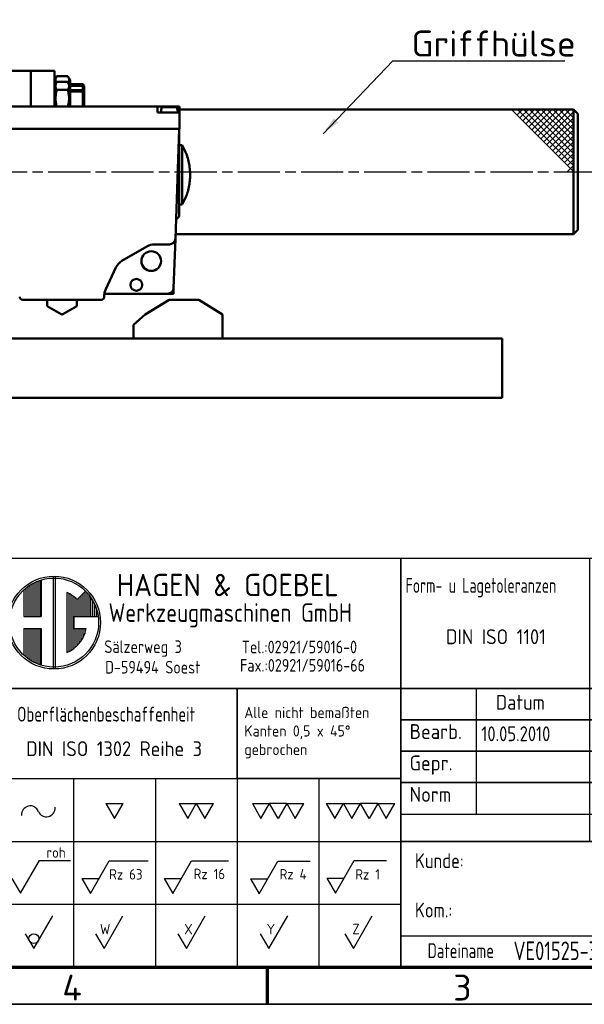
# Model space of a CAD drawing. Header units: millimetres. Extents: x 12 to 1038, y 12 to 732.
# Tile 3 of 5: x 573 to 763, y 12 to 344. Entities that reach past the tile are written whole.
import ezdxf
from ezdxf.enums import TextEntityAlignment as Align

# ---------------------------------------------------------------- set-up
doc = ezdxf.new("R2010")
doc.units = ezdxf.units.MM
doc.header["$LTSCALE"] = 2.5
doc.linetypes.add('CHAIN', pattern=[0.3543, 0.2362, -0.0295, 0.0591, -0.0295])
doc.layers.get('0').update_dxf_attribs({"lineweight": 25})
for name, color, linetype, lineweight in [('AM_BOR', 7, 'Continuous', 50), ('Mittellinie (ISO)', 7, 'Continuous', 25), ('Rahmen (ISO)', 7, 'Continuous', 70), ('Sichtbar (ISO)', 7, 'Continuous', 50), ('Sichtbar schmal (ISO)', 7, 'Continuous', 35), ('Skizziergeometrie (ISO)', 7, 'Continuous', 25), ('Symbol (ISO)', 7, 'Continuous', 25), ('Titel (ISO)', 7, 'Continuous', 50)]:
    doc.layers.add(name, color=color, linetype=linetype, lineweight=lineweight)
doc.styles.add('ACDINTS_30', font='isocp.shx')
doc.styles.add('ACDINTS_31', font='isocp.shx')
doc.styles.add('ACDINTS_32', font='isocp.shx')
doc.styles.add('ACDINTS_33', font='isocp.shx')
doc.styles.add('ACDINTS_34', font='isocp.shx')
doc.styles.add('ACDINTS_35', font='isocp.shx')
doc.styles.add('ACDINTS_40', font='isocp.shx')
doc.styles.add('ACDINTS_41', font='isocp.shx')
doc.styles.add('Notiztext (DIN)', font='isocpeur.ttf')
doc.styles.get("Standard").update_dxf_attribs({"font": 'ISOCP.shx'})
doc.styles.add('TextStyle32', font='isocp.shx')
doc.styles.add('TextStyle51', font='isocp.shx', dxfattribs={"width": 0.8})
doc.styles.add('TextStyle52', font='isocp.shx', dxfattribs={"width": 0.8})
doc.styles.add('TextStyle53', font='isocp.shx')
doc.styles.add('TextStyle54', font='isocp.shx')
doc.styles.add('TextStyle55', font='isocp.shx', dxfattribs={"width": 0.8})
doc.styles.add('TextStyle56', font='isocp.shx', dxfattribs={"width": 0.8})
doc.styles.add('TextStyle59', font='isocp.shx', dxfattribs={"width": 0.8})
doc.styles.add('TextStyle60', font='isocp.shx', dxfattribs={"width": 0.8})
doc.styles.add('TextStyle61', font='isocp.shx', dxfattribs={"width": 0.8})
doc.styles.add('TextStyle62', font='isocp.shx')
doc.styles.add('TextStyle63', font='isocp.shx')
doc.styles.add('TextStyle64', font='isocp.shx', dxfattribs={"width": 0.8})
doc.styles.add('TextStyle65', font='isocp.shx', dxfattribs={"width": 0.8})
doc.dimstyles.new('Standard - Methode 2a (DIN)$7', dxfattribs={"dimscale": 2.5, "dimtxt": 3.5, "dimasz": 2.5, "dimexe": 3.175, "dimexo": 0.8, "dimgap": 0.8, "dimtad": 1, "dimtih": 1, "dimtoh": 1, "dimrnd": 1e-08, "dimtxsty": 'Notiztext (DIN)', "dimcen": 0.09, "dimdle": 10, "dimclrd": 256, "dimclre": 256, "dimclrt": 256, "dimazin": 2, "dimtfac": 1, "dimtmove": 0, "dimatfit": 3, "dimfxl": 1, "dimtolj": 1, "dimlwd": -1, "dimlwe": -1, "dimarcsym": 0})

# ---------------------------------------------------------------- blocks, each defined once
blk = doc.blocks.new('Ränder Hagen+Goebel Rahmen')
at = {"layer": 'Rahmen (ISO)'}
for p, q in [((10, 10), (410, 10)), ((262.5, 10), (262.5, 5))]:
    blk.add_line(p, q, dxfattribs=at)
at = {"layer": 'Rahmen (ISO)', "linetype": 'Continuous', "lineweight": 35}
blk.add_line((5, 5), (415, 5), dxfattribs=at)
at = {"layer": 'Symbol (ISO)', "char_height": 3.5, "attachment_point": 2, "style": 'Notiztext (DIN)'}
for s, insert in [('4', (236.25, 9)), ('3', (288.75, 9))]:
    blk.add_mtext(s, dxfattribs=dict(at, insert=insert))
blk = doc.blocks.new('Schriftfelder Hagen+Goebel')
at = {"color": 7}
for p, q in [((294.29, 154.82), (111.41, 154.82)), ((111.41, 154.82), (111.41, 99.83)), ((294.29, 99.83), (294.29, 154.82)), ((111.41, 99.83), (294.29, 99.83))]:
    blk.add_line(p, q, dxfattribs=at)
at = {"color": 7, "linetype": 'Continuous', "lineweight": 25}
for p, q in [((117.99, 152.46), (117.99, 139.96)), ((118.25, 152.46), (118.25, 139.96)), ((114.87, 151.24), (114.87, 147.01)), ((115.13, 151.4), (115.13, 147.01)), ((115.4, 151.54), (115.4, 147.01)), ((115.67, 151.67), (115.67, 147.01)), ((115.93, 151.78), (115.93, 147.01)), ((116.2, 151.88), (116.2, 147.01)), ((116.39, 151.98), (116.39, 147.01)), ((114.07, 150.62), (114.07, 147.01)), ((114.34, 150.85), (114.34, 147.01)), ((114.6, 151.05), (114.6, 147.01)), ((119.85, 150.25), (119.85, 142.17)), ((120.12, 150.12), (120.12, 142.3)), ((120.38, 149.97), (120.38, 142.45)), ((120.65, 149.8), (120.65, 142.62)), ((121.23, 149.31), (122.36, 150.44)), ((121.71, 149.8), (121.71, 147.01)), ((121.98, 150.07), (121.98, 147.01)), ((122.25, 150.33), (122.25, 147.01)), ((122.51, 150.25), (122.51, 147.01)), ((122.78, 149.97), (122.78, 147.01)), ((120.92, 149.6), (120.92, 147.01)), ((121.18, 149.36), (121.18, 147.01)), ((121.45, 149.54), (121.45, 147.01)), ((123.04, 149.62), (123.04, 147.01)), ((123.31, 149.2), (123.31, 147.01)), ((123.58, 148.68), (123.58, 147.01)), ((123.84, 147.97), (123.84, 147.01)), ((114.07, 147.01), (116.39, 147.01)), ((120.78, 147.01), (124.06, 147.01)), ((120.78, 147.01), (120.78, 145.41)), ((114.07, 145.41), (114.07, 141.8)), ((114.07, 145.41), (116.39, 145.41)), ((114.34, 145.41), (114.34, 141.57)), ((114.6, 145.41), (114.6, 141.37)), ((114.87, 145.41), (114.87, 141.18)), ((115.13, 145.41), (115.13, 141.02)), ((115.4, 145.41), (115.4, 140.88)), ((115.67, 145.41), (115.67, 140.75)), ((115.93, 145.41), (115.93, 140.64)), ((116.2, 145.41), (116.2, 140.54)), ((116.39, 145.41), (116.39, 140.44)), ((120.78, 145.41), (122.44, 145.41)), ((120.92, 145.41), (120.92, 142.82)), ((121.18, 145.41), (121.18, 143.06)), ((121.45, 145.41), (121.45, 143.34)), ((121.71, 145.41), (121.71, 143.68)), ((121.98, 145.41), (121.98, 144.11)), ((122.25, 145.41), (122.25, 144.7)), ((111.41, 125.21), (142.75, 125.21)), ((120.75, 125.21), (120.75, 99.83)), ((131.75, 125.21), (131.75, 99.83)), ((142.75, 125.21), (142.75, 99.83)), ((153.75, 125.21), (153.75, 99.83)), ((111.41, 116.75), (164.75, 116.75)), ((111.41, 108.29), (164.75, 108.29))]:
    blk.add_line(p, q, dxfattribs=at)
at = {"color": 7, "linetype": 'Continuous', "lineweight": 35}
blk.add_line((142.75, 125.21), (164.75, 125.21), dxfattribs=at)
for p, q in [((125.1, 121.84), (127.41, 121.84)), ((125.1, 121.84), (126.25, 119.84)), ((126.25, 119.84), (127.41, 121.84)), ((134.94, 121.85), (137.25, 121.85)), ((134.94, 121.85), (136.1, 119.85)), ((136.1, 119.85), (137.25, 121.85)), ((137.25, 121.85), (138.41, 119.85)), ((137.25, 121.85), (139.56, 121.85)), ((138.41, 119.85), (139.56, 121.85)), ((144.79, 121.84), (147.1, 121.84)), ((144.79, 121.84), (145.94, 119.84)), ((145.94, 119.84), (147.1, 121.84)), ((148.25, 119.84), (147.1, 121.84)), ((149.41, 121.84), (147.1, 121.84)), ((149.41, 121.84), (148.25, 119.84)), ((149.41, 121.84), (150.56, 119.84)), ((149.41, 121.84), (151.72, 121.84)), ((150.56, 119.84), (151.72, 121.84)), ((154.73, 121.84), (155.88, 119.84)), ((154.73, 121.84), (157.04, 121.84)), ((155.88, 119.84), (157.04, 121.84)), ((157.04, 121.84), (159.35, 121.84)), ((157.04, 121.84), (158.19, 119.84)), ((158.19, 119.84), (159.35, 121.84)), ((161.66, 121.84), (159.35, 121.84)), ((160.5, 119.84), (159.35, 121.84)), ((161.66, 121.84), (160.5, 119.84)), ((161.66, 121.84), (163.97, 121.84)), ((161.66, 121.84), (162.81, 119.84)), ((162.81, 119.84), (163.97, 121.84)), ((113.6, 109.77), (116.15, 114.17)), ((116.15, 114.17), (120.35, 114.17)), ((123.01, 109.74), (125.55, 114.14)), ((125.55, 114.14), (130.76, 114.14)), ((134.08, 109.74), (136.62, 114.14)), ((136.62, 114.14), (141.57, 114.14)), ((145.69, 109.7), (148.23, 114.1)), ((148.23, 114.1), (152.55, 114.1)), ((155.96, 109.79), (158.5, 114.19)), ((158.5, 114.19), (162.82, 114.19)), ((112.45, 111.77), (113.6, 109.77)), ((121.85, 111.74), (123.01, 109.74)), ((121.85, 111.74), (124.16, 111.74)), ((132.92, 111.74), (134.08, 109.74)), ((132.92, 111.74), (135.23, 111.74)), ((144.53, 111.7), (146.84, 111.7)), ((144.53, 111.7), (145.69, 109.7)), ((154.81, 111.79), (157.12, 111.79)), ((154.81, 111.79), (155.96, 109.79)), ((115.4, 102.33), (117.94, 106.73)), ((124.85, 102.33), (127.39, 106.73)), ((135.92, 102.33), (138.46, 106.73)), ((147.01, 102.33), (149.55, 106.73)), ((158.39, 102.33), (160.93, 106.73)), ((114.25, 104.33), (115.4, 102.33)), ((123.7, 104.33), (124.85, 102.33)), ((134.76, 104.33), (135.92, 102.33)), ((145.85, 104.33), (147.01, 102.33)), ((157.23, 104.33), (158.39, 102.33))]:
    blk.add_line(p, q)
at = {"color": 7, "lineweight": 35}
blk.add_line((164.75, 120.98), (164.75, 99.83), dxfattribs=at)
at = {"color": 7, "linetype": 'Continuous', "lineweight": 25}
for radius in [6.25, 5.99]:
    blk.add_circle((118.12, 146.21), radius, dxfattribs=at)
blk.add_circle((115.4, 103.66), 0.667)
for start, end in [(45, 66.8002), (293.1998, 349.5243)]:
    blk.add_arc((118.12, 146.21), 4.39, start, end, dxfattribs=at)
for centre, start, end in [((114.92, 120.36), 21.9122, 185.4858), ((117.09, 121.23), 201.9122, 5.4858)]:
    blk.add_arc(centre, 1.17, start, end)
at = {"layer": 'AM_BOR', "color": 7, "linetype": 'Continuous', "lineweight": 35}
for p, q in [((164.75, 154.82), (164.75, 120.98)), ((111.41, 137.35), (294.29, 137.35)), ((142.75, 125.21), (142.75, 137.35))]:
    blk.add_line(p, q, dxfattribs=at)
at = {"layer": 'AM_BOR', "color": 7, "linetype": 'Continuous', "lineweight": 25}
for p, q in [((190.15, 154.82), (190.15, 116.75)), ((207.93, 154.82), (207.93, 99.83)), ((243.49, 154.82), (243.49, 148.49)), ((207.93, 148.49), (294.29, 148.49)), ((174.91, 137.35), (174.91, 120.43)), ((164.75, 120.43), (207.93, 120.43)), ((284.13, 116.75), (284.13, 99.83)), ((284.13, 108.29), (294.29, 108.29)), ((164.75, 104.06), (294.29, 104.06))]:
    blk.add_line(p, q, dxfattribs=at)
at = {"layer": 'AM_BOR', "color": 7, "lineweight": 35}
blk.add_line((164.75, 116.75), (294.29, 116.75), dxfattribs=at)
at = {"layer": 'Titel (ISO)', "color": 7, "linetype": 'Continuous', "lineweight": 35}
for p, q in [((164.75, 133.12), (207.93, 133.12)), ((164.75, 128.89), (207.93, 128.89)), ((207.93, 124.66), (164.75, 124.66))]:
    blk.add_line(p, q, dxfattribs=at)
at = {"color": 7}
blk.add_text('HAGEN & GOEBEL', height=3, dxfattribs=at).set_placement((126.55, 149.76))
at = {"color": 7, "width": 0.9}
for s, height, p in [('Werkzeugmaschinen GmbH', 2.5, (125.45, 146.3)), ('Sälzerweg 3', 1.7, (124.88, 142.11)), ('Tel.:02921/59016-0', 1.7, (143.38, 142.07)), ('D-59494 Soest', 1.7, (124.99, 139.35)), ('Fax.:02921/59016-66', 1.7, (143.13, 139.6))]:
    blk.add_text(s, height=height, dxfattribs=at).set_placement(p)
at = {"color": 7, "style": 'ACDINTS_30', "width": 0.8}
blk.add_text('Oberflächenbeschaffenheit', height=2, dxfattribs=at).set_placement((113.16, 132.88))
at = {"color": 7, "style": 'ACDINTS_30'}
for s, p in [('Gepr.', (165.95, 126.31)), ('Norm', (165.95, 122.08))]:
    blk.add_text(s, height=2, dxfattribs=at).set_placement(p)
at = {"color": 7, "char_height": 2, "attachment_point": 1, "line_spacing_factor": 0.332}
for s, insert in [('\\fISOCP|b0|i0;\\W0.90;\\H2.0000;Werkstoff:', (208.77, 147.21)), ('\\fISOCP|b0|i0;\\W0.90;\\H2.0000;Benennung:', (208.76, 136.5)), ('\\fISOCP|b0|i0;\\W0.90;\\H2.0000;Zeichnungs-Nr.:', (209.11, 115.53))]:
    blk.add_mtext(s, dxfattribs=dict(at, insert=insert))
at = {"char_height": 1.4}
for s, insert, attachment_point, style in [('roh', (117.1, 114.56), 7, 'ACDINTS_40'), ('Rz 63', (125.53, 111.62), 7, 'ACDINTS_40'), ('Rz 16', (136.89, 111.67), 7, 'ACDINTS_40'), ('Rz 4', (148.45, 111.63), 7, 'ACDINTS_40'), ('Rz 1', (158.63, 111.62), 7, 'ACDINTS_40'), ('W', (125.69, 104.24), 9, 'ACDINTS_41'), ('X', (136.76, 104.25), 9, 'ACDINTS_41'), ('Y', (147.85, 104.24), 9, 'ACDINTS_41'), ('Z', (159.23, 104.26), 9, 'ACDINTS_41')]:
    blk.add_mtext(s, dxfattribs=dict(at, insert=insert, attachment_point=attachment_point, style=style))
at = {"color": 7, "insert": (166.66, 115.16), "char_height": 2, "width": 31.2179, "attachment_point": 1, "line_spacing_factor": 0.996}
blk.add_mtext('\\fISOCP|b0|i0;\\W0.90;\\H2.0000;Kunde:\\P\\PKom.:', dxfattribs=at)
at = {"layer": 'AM_BOR', "color": 7, "style": 'ACDINTS_30'}
for s, width, p in [('Allg. Toleranzen', 0.7, (191.43, 150.6)), ('Position', 0.8, (245.09, 150.43)), ('Menge', 0.8, (266.9, 150.83)), ('Form- u Lagetoleranzen', 0.75, (165.41, 150.21)), ('Dateiname', 0.8, (168.36, 101.05))]:
    blk.add_text(s, height=2, dxfattribs=dict(at, width=width)).set_placement(p)
for s, p in [('Maßstab', (209.15, 150.43)), ('Bearb.', (165.95, 130.54))]:
    blk.add_text(s, height=2, dxfattribs=at).set_placement(p)
at = {"layer": 'AM_BOR', "color": 7, "style": 'ACDINTS_32', "width": 0.983632}
blk.add_text('Datum', height=2, dxfattribs=at).set_placement((180.84, 134.48), align=Align.CENTER)
at = {"layer": 'AM_BOR', "color": 7, "style": 'ACDINTS_31'}
blk.add_text('Name', height=2, dxfattribs=at).set_placement((199.12, 134.48), align=Align.RIGHT)
at = {"layer": 'AM_BOR', "color": 7, "style": 'ACDINTS_32'}
for s, p in [('Blatt', (288.5, 113.9)), ('Bl', (292.31, 105.44))]:
    blk.add_text(s, height=2, dxfattribs=at).set_placement(p, align=Align.CENTER)
at = {"layer": 'AM_BOR', "color": 7, "char_height": 2, "line_spacing_factor": 0.332}
for s, insert, attachment_point, style in [('DIN ISO 1101', (177.55, 143.3), 8, 'ACDINTS_34'), ('DIN ISO 1302 Reihe 3', (114.36, 130.23), 1, 'ACDINTS_33'), ('Für diese Zeichnung behalten wir uns alle Rechte vor.', (212.76, 102.85), 1, 'ACDINTS_33')]:
    blk.add_mtext(s, dxfattribs=dict(at, insert=insert, attachment_point=attachment_point, style=style))
at = {"layer": 'AM_BOR', "color": 7, "line_spacing_factor": 0.996}
for s, insert, char_height, width, attachment_point, style in [('DIN ISO 2768-mK', (199.12, 141), 2, 15.0375, 8, 'ACDINTS_34'), (' \\PAlle nicht bemaßten Kanten 0,5 x 45° gebrochen', (143.71, 137.35), 1.5, 20.5101, 1, 'ACDINTS_35')]:
    blk.add_mtext(s, dxfattribs=dict(at, insert=insert, char_height=char_height, width=width, attachment_point=attachment_point, style=style))
at = {"layer": 'AM_BOR', "color": 7}
for tag, p, height, style, width in [('Maßstab:', (223.33, 149.84), 3.5, 'TextStyle64', 0.8), ('Positionsnummer', (254.96, 149.95), 3.5, 'TextStyle61', 0.8), ('Menge', (277.56, 149.84), 3.5, 'TextStyle60', 0.8), ('Material', (224.04, 143.99), 3, 'TextStyle52', 0.8), ('Halbzeug_(1.Zeile)', (261.93, 144.06), 3, 'TextStyle56', 0.8), ('Material_(2.Zeile)', (224.02, 139.81), 3, 'TextStyle51', 0.8), ('Halbzeug_(2.Zeile)', (261.93, 139.78), 3, 'TextStyle55', 0.8), ('ERSTELLUNGSDATUM', (175.59, 130.24), 2, 'TextStyle63', 0.9), ('AUTOR', (191.76, 130.24), 2, 'TextStyle62', 0.9), ('KONTROLLDATUM', (175.75, 126.01), 2, 'TextStyle53', 0.9), ('KONTROLLIERT_VON', (192.23, 126.32), 2, 'TextStyle54', 0.9), ('Beschreibung_2', (213.59, 121), 3.5, 'TextStyle59', 0.8), ('DATEINAME', (179.92, 100.78), 2.5, 'TextStyle65', 0.8)]:
    blk.add_attdef(tag, p, '', height=height, dxfattribs=dict(at, style=style, width=width))
at = {"layer": 'AM_BOR', "color": 7, "style": 'TextStyle32'}
blk.add_attdef('Plot-Datum', text='', height=3, dxfattribs=at).set_placement((288.92, 100.24), align=Align.CENTER)
at = {"layer": 'Titel (ISO)', "style": 'Notiztext (DIN)'}
blk.add_attdef('TITEL', text='', height=5, dxfattribs=at).set_placement((210, 128), align=Align.MIDDLE_LEFT)
blk.add_attdef('Blattnummer', text='', height=3.5, dxfattribs=at).set_placement((290.13, 111.34), align=Align.MIDDLE_CENTER)
at = {"layer": 'Titel (ISO)', "color": 7, "style": 'Notiztext (DIN)'}
blk.add_attdef('BAUTEILNUMMER', text='', height=5, dxfattribs=at).set_placement((210.03, 109.41), align=Align.MIDDLE_LEFT)

msp = doc.modelspace()

# ---------------------------------------------------------------- linework, layer by layer
at = {"layer": 'Mittellinie (ISO)', "linetype": 'CHAIN', "ltscale": 23.990969}
msp.add_line((72.6049, 292.5828), (765.4879, 292.5828), dxfattribs=at)
at = {"layer": 'Sichtbar (ISO)'}
for p, q in [((576.7379, 326.5828), (558.7379, 326.5828)), ((576.7379, 326.5828), (576.7379, 314.5828)), ((584.7379, 326.5828), (576.7379, 326.5828)), ((576.7379, 326.5828), (576.7379, 314.5828)), ((584.7379, 326.5828), (584.7379, 314.5828)), ((584.7379, 323.5326), (585.4294, 324.7303)), ((585.502, 324.8515), (589.1738, 324.8515)), ((589.9379, 323.5326), (589.2464, 324.7303)), ((584.7379, 321.5333), (585.4294, 322.7311)), ((585.502, 322.8522), (589.1738, 322.8522)), ((589.9379, 321.5333), (589.2464, 322.7311)), ((589.9379, 321.5333), (589.9379, 323.5326)), ((589.9379, 322.0826), (594.2379, 322.0826)), ((589.9379, 314.5828), (589.9379, 321.5333)), ((594.2379, 320.0833), (594.2379, 322.0826)), ((594.7379, 321.5826), (594.2379, 322.0826)), ((594.7379, 321.5826), (594.7379, 319.5833)), ((585.502, 320.1676), (589.1738, 320.1676)), ((589.9379, 320.0833), (594.2379, 320.0833)), ((594.2379, 314.5828), (594.2379, 320.0833)), ((594.7379, 319.5833), (594.2379, 320.0833)), ((594.7379, 319.5833), (594.7379, 314.5833)), ((619.3379, 314.5828), (555.1379, 314.5828)), ((594.7379, 314.5833), (594.7374, 314.5828)), ((623.3379, 314.5828), (619.3379, 314.5828)), ((619.3379, 312.5828), (619.3379, 314.5828)), ((626.7379, 312.5828), (619.3379, 312.5828)), ((620.6245, 313.5728), (620.5379, 312.5828)), ((620.6245, 313.5728), (620.6917, 313.5728)), ((620.6319, 313.5728), (620.6629, 313.9264)), ((620.7234, 313.9264), (620.6917, 313.5728)), ((621.1627, 314.3828), (621.2376, 314.3828)), ((625.4382, 314.3828), (621.2376, 314.3828)), ((626.7379, 314.5828), (623.3379, 314.5828)), ((625.4382, 314.3828), (625.5131, 314.3828)), ((625.9841, 313.5728), (625.9524, 313.9264)), ((625.9841, 313.5728), (626.0513, 313.5728)), ((626.0129, 313.9264), (626.0439, 313.5728)), ((626.0513, 313.5728), (626.1379, 312.5828)), ((626.7379, 312.5828), (626.7379, 314.5828)), ((626.7379, 313.5828), (759.2379, 313.5828)), ((626.7379, 307.0828), (626.7379, 312.5828)), ((759.2379, 271.5828), (759.2379, 313.5828)), ((760.7379, 312.0828), (759.2379, 313.5828)), ((760.7379, 273.0828), (760.7379, 312.0828)), ((547.8379, 307.0828), (626.6379, 307.0828)), ((626.6379, 307.0828), (625.3469, 270.113)), ((626.7379, 307.0828), (626.6379, 307.0828)), ((626.6379, 291.5828), (626.6379, 307.0828)), ((626.6379, 301.5828), (627.6379, 301.5828)), ((627.6379, 301.5828), (627.6379, 291.5828)), ((629.3379, 297.8142), (629.3379, 297.7334)), ((626.6379, 291.5828), (626.6379, 277.5828)), ((627.6379, 291.5828), (627.6379, 281.5828)), ((629.3379, 285.4321), (629.3379, 285.3514)), ((625.6379, 278.4465), (625.6379, 276.5828)), ((626.6379, 281.5828), (627.6379, 281.5828)), ((625.5728, 276.5828), (625.6379, 276.5828)), ((626.6379, 277.5828), (625.6379, 276.5828)), ((760.7379, 273.0828), (759.2379, 271.5828)), ((625.3469, 270.113), (624.7672, 253.513)), ((625.3982, 271.5828), (759.2379, 271.5828)), ((615.8027, 267.5129), (607.3913, 262.6566)), ((623.3481, 268.1828), (618.3027, 268.1828)), ((605.3597, 260.4396), (601.9314, 253.0874)), ((624.7379, 253.2347), (624.7379, 251.5828)), ((600.4629, 249.5828), (574.0129, 249.5828)), ((582.2479, 249.5828), (582.2479, 247.4638)), ((592.2279, 249.5828), (592.2279, 247.4638)), ((601.4629, 250.9743), (601.4629, 250.5828)), ((622.7684, 251.5828), (601.5001, 251.5828)), ((615.2559, 244.5828), (623.2559, 249.5828)), ((624.7379, 251.5828), (622.7684, 251.5828)), ((623.2559, 249.5828), (633.2559, 249.5828)), ((633.2559, 249.5828), (641.2559, 244.5828)), ((586.9879, 244.7271), (582.2479, 247.4638)), ((592.2279, 247.4638), (587.4879, 244.7271)), ((611.2559, 241.0828), (615.2559, 244.5828)), ((641.2559, 244.5828), (641.2559, 236.5828)), ((611.2559, 236.5828), (611.2559, 241.0828)), ((495.2379, 236.5828), (735.2379, 236.5828)), ((735.2379, 216.5828), (735.2379, 236.5828)), ((495.2379, 216.5828), (735.2379, 216.5828))]:
    msp.add_line(p, q, dxfattribs=at)
at = {"layer": 'Sichtbar (ISO)', "flags": 128}
for points in [[(585.502, 324.8515), (585.4347, 324.7395), (585.3738, 324.6308), (585.319, 324.525), (585.2699, 324.4219), (585.2264, 324.3211), (585.1882, 324.2223), (585.1551, 324.1252), (585.1269, 324.0297), (585.1035, 323.9354), (585.0849, 323.8421), (585.0708, 323.7495), (585.0613, 323.6576), (585.0563, 323.566), (585.0558, 323.4745), (585.0597, 323.3829), (585.0681, 323.291), (585.0811, 323.1987), (585.0986, 323.1056), (585.1208, 323.0115), (585.1478, 322.9163), (585.1797, 322.8196), (585.2167, 322.7213), (585.2589, 322.621), (585.3066, 322.5184)], [(589.3692, 322.5184), (589.4169, 322.621), (589.4591, 322.7213), (589.4961, 322.8196), (589.528, 322.9163), (589.555, 323.0115), (589.5772, 323.1056), (589.5947, 323.1987), (589.6077, 323.291), (589.6161, 323.3829), (589.62, 323.4745), (589.6195, 323.566), (589.6145, 323.6576), (589.605, 323.7495), (589.5909, 323.8421), (589.5723, 323.9354), (589.5489, 324.0297), (589.5207, 324.1252), (589.4876, 324.2223), (589.4494, 324.3211), (589.4059, 324.4219), (589.3568, 324.525), (589.302, 324.6308), (589.2411, 324.7395), (589.1738, 324.8515)], [(585.502, 322.8522), (585.4261, 322.7254), (585.3584, 322.6027), (585.2984, 322.4837), (585.2458, 322.3679), (585.2, 322.2549), (585.161, 322.1443), (585.1283, 322.0356), (585.1019, 321.9286), (585.0815, 321.8228), (585.067, 321.718), (585.0583, 321.6138), (585.0554, 321.5099), (585.0583, 321.406), (585.067, 321.3018), (585.0815, 321.197), (585.1019, 321.0913), (585.1283, 320.9842), (585.161, 320.8756), (585.2, 320.7649), (585.2458, 320.6519), (585.2984, 320.5361), (585.3584, 320.4171), (585.4261, 320.2945), (585.502, 320.1676)], [(589.1738, 320.1676), (589.2497, 320.2945), (589.3174, 320.4171), (589.3774, 320.5361), (589.4301, 320.6519), (589.4758, 320.7649), (589.5148, 320.8756), (589.5475, 320.9842), (589.5739, 321.0913), (589.5943, 321.197), (589.6088, 321.3018), (589.6175, 321.406), (589.6204, 321.5099), (589.6175, 321.6138), (589.6088, 321.718), (589.5943, 321.8228), (589.5739, 321.9286), (589.5475, 322.0356), (589.5148, 322.1443), (589.4758, 322.2549), (589.4301, 322.3679), (589.3774, 322.4837), (589.3174, 322.6027), (589.2497, 322.7254), (589.1738, 322.8522)], [(585.502, 320.1676), (585.4281, 319.9025), (585.362, 319.6459), (585.3032, 319.3969), (585.2513, 319.1544), (585.206, 318.9177), (585.1671, 318.6859), (585.1342, 318.4582), (585.1073, 318.234), (585.086, 318.0125), (585.0704, 317.7931), (585.0604, 317.5752), (585.0558, 317.358), (585.0566, 317.1411), (585.0629, 316.9238), (585.0747, 316.7055), (585.092, 316.4855), (585.115, 316.2633), (585.1437, 316.0381), (585.1785, 315.8092), (585.2193, 315.5759), (585.2666, 315.3375), (585.3206, 315.0932), (585.3817, 314.8419), (585.4501, 314.5828)], [(589.2257, 314.5828), (589.2942, 314.8419), (589.3552, 315.0932), (589.4092, 315.3375), (589.4565, 315.5759), (589.4973, 315.8092), (589.5321, 316.0381), (589.5608, 316.2633), (589.5838, 316.4855), (589.6011, 316.7055), (589.6129, 316.9238), (589.6192, 317.1411), (589.62, 317.358), (589.6154, 317.5752), (589.6054, 317.7931), (589.5898, 318.0125), (589.5685, 318.234), (589.5416, 318.4582), (589.5087, 318.6859), (589.4698, 318.9177), (589.4245, 319.1544), (589.3726, 319.3969), (589.3138, 319.6459), (589.2477, 319.9025), (589.1738, 320.1676)], [(620.6629, 313.9264), (620.6666, 313.9575), (620.6724, 313.9887), (620.6801, 314.0194), (620.6895, 314.0489), (620.7002, 314.0767), (620.7128, 314.104), (620.7274, 314.1314), (620.7441, 314.1584), (620.7624, 314.1842), (620.7821, 314.2085), (620.8025, 314.2309), (620.8238, 314.2515), (620.8472, 314.2715), (620.8723, 314.2906), (620.8988, 314.3081), (620.9261, 314.3237), (620.9536, 314.3373), (620.9808, 314.3488), (621.0095, 314.3589), (621.0396, 314.3675), (621.0706, 314.3743), (621.1019, 314.3791), (621.1328, 314.3819), (621.1627, 314.3828)], [(621.2376, 314.3828), (621.2072, 314.3819), (621.1758, 314.3792), (621.144, 314.3746), (621.1125, 314.368), (621.0817, 314.3596), (621.0522, 314.3497), (621.0244, 314.3385), (620.9964, 314.3253), (620.9685, 314.3099), (620.9412, 314.2927), (620.9152, 314.2739), (620.8909, 314.2538), (620.8687, 314.2332), (620.8478, 314.2111), (620.8274, 314.187), (620.8083, 314.1611), (620.791, 314.134), (620.7756, 314.1062), (620.7624, 314.0785), (620.7512, 314.0505), (620.7414, 314.0207), (620.7333, 313.9897), (620.7273, 313.958), (620.7234, 313.9264)], [(625.9524, 313.9264), (625.9485, 313.958), (625.9425, 313.9897), (625.9344, 314.0207), (625.9246, 314.0505), (625.9134, 314.0785), (625.9002, 314.1062), (625.8849, 314.134), (625.8675, 314.1611), (625.8484, 314.187), (625.828, 314.2111), (625.8071, 314.2332), (625.7849, 314.2538), (625.7606, 314.2739), (625.7346, 314.2927), (625.7073, 314.3099), (625.6794, 314.3253), (625.6514, 314.3385), (625.6236, 314.3497), (625.5941, 314.3596), (625.5633, 314.368), (625.5318, 314.3746), (625.5, 314.3792), (625.4686, 314.3819), (625.4382, 314.3828)], [(625.5131, 314.3828), (625.543, 314.3819), (625.5739, 314.3791), (625.6052, 314.3743), (625.6362, 314.3675), (625.6663, 314.3589), (625.695, 314.3488), (625.7222, 314.3373), (625.7497, 314.3237), (625.777, 314.3081), (625.8035, 314.2906), (625.8287, 314.2715), (625.852, 314.2515), (625.8733, 314.2309), (625.8937, 314.2085), (625.9134, 314.1842), (625.9317, 314.1584), (625.9484, 314.1314), (625.963, 314.104), (625.9756, 314.0767), (625.9863, 314.0489), (625.9957, 314.0194), (626.0034, 313.9887), (626.0092, 313.9575), (626.0129, 313.9264)], [(629.3379, 285.4321), (629.494, 285.9332), (629.6376, 286.4417), (629.7683, 286.956), (629.8852, 287.4746), (629.9881, 287.996), (630.0767, 288.5185), (630.1511, 289.0405), (630.2111, 289.5603), (630.2568, 290.0762), (630.2887, 290.5864), (630.3075, 291.0892), (630.3136, 291.5828), (630.3075, 292.0764), (630.2887, 292.5792), (630.2568, 293.0894), (630.2111, 293.6053), (630.1511, 294.125), (630.0767, 294.647), (629.9881, 295.1696), (629.8852, 295.691), (629.7683, 296.2096), (629.6376, 296.7239), (629.494, 297.2324), (629.3379, 297.7334)], [(586.9879, 244.7271), (586.9975, 244.7217), (587.0072, 244.7165), (587.0171, 244.7115), (587.0271, 244.7068), (587.0371, 244.7022), (587.0473, 244.6979), (587.0576, 244.6938), (587.068, 244.6899), (587.0784, 244.6863), (587.0889, 244.6829), (587.0995, 244.6798), (587.1101, 244.6769), (587.1208, 244.6742), (587.1315, 244.6717), (587.1422, 244.6695), (587.1529, 244.6676), (587.1636, 244.6658), (587.1743, 244.6643), (587.185, 244.663), (587.1957, 244.662), (587.2063, 244.6612), (587.2169, 244.6606), (587.2274, 244.6603), (587.2379, 244.6601)], [(587.2379, 244.6601), (587.2484, 244.6603), (587.2589, 244.6606), (587.2695, 244.6612), (587.2801, 244.662), (587.2908, 244.663), (587.3015, 244.6643), (587.3122, 244.6658), (587.3229, 244.6676), (587.3336, 244.6695), (587.3444, 244.6717), (587.355, 244.6742), (587.3657, 244.6769), (587.3763, 244.6798), (587.3869, 244.6829), (587.3974, 244.6863), (587.4079, 244.6899), (587.4182, 244.6938), (587.4285, 244.6979), (587.4387, 244.7022), (587.4488, 244.7068), (587.4587, 244.7115), (587.4686, 244.7165), (587.4783, 244.7217), (587.4879, 244.7271)]]:
    msp.add_lwpolyline(points, dxfattribs=at)
at = {"layer": 'Sichtbar (ISO)'}
for centre, radius in [((617.2379, 262.5828), 3.3), ((612.2379, 254.5828), 2)]:
    msp.add_circle(centre, radius, dxfattribs=at)
for centre, radius, start, end in [((610.5379, 291.6013), 19.8, 18.287399, 30.272691), ((610.5379, 291.5643), 19.8, 329.727309, 341.712601), ((623.3481, 270.1828), 2, 270, 358), ((618.3027, 263.1828), 5, 90, 120), ((609.8913, 258.3265), 5, 120, 155), ((606.4629, 250.9743), 5, 155, 180), ((622.7684, 253.5828), 2, 270, 358), ((574.0129, 250.5828), 1, 180, 270), ((600.4629, 250.5828), 1, 270, 0)]:
    msp.add_arc(centre, radius, start, end, dxfattribs=at)
at = {"layer": 'Sichtbar schmal (ISO)'}
for p, q in [((594.2379, 321.4836), (589.9379, 321.4836)), ((594.2379, 319.4843), (589.9379, 319.4843)), ((589.9379, 314.6823), (594.2379, 314.6823))]:
    msp.add_line(p, q, dxfattribs=at)
at = {"layer": 'Skizziergeometrie (ISO)'}
for p, q in [((756.4095, 295.5828), (738.4095, 313.5828)), ((740.2393, 311.753), (742.0691, 313.5828)), ((756.4095, 297.5828), (740.4095, 313.5828)), ((741.2391, 310.7532), (744.0687, 313.5828)), ((742.239, 309.7533), (746.0684, 313.5828)), ((756.4095, 299.5828), (742.4095, 313.5828)), ((743.2388, 308.7535), (748.0681, 313.5828)), ((744.2387, 307.7536), (750.0678, 313.5828)), ((756.4095, 301.5828), (744.4095, 313.5828)), ((745.2385, 306.7538), (752.0675, 313.5828)), ((754.0672, 313.5828), (746.2384, 305.7539)), ((756.4095, 303.5828), (746.4095, 313.5828)), ((756.0669, 313.5828), (747.2382, 304.7541)), ((748.2381, 303.7542), (758.0666, 313.5828)), ((756.4095, 305.5828), (748.4095, 313.5828)), ((759.2379, 312.7544), (749.2379, 302.7544)), ((756.4095, 307.5828), (750.4095, 313.5828)), ((756.4095, 309.5828), (752.4095, 313.5828)), ((754.4095, 313.5828), (756.4095, 311.5828)), ((756.4095, 313.5828), (759.2379, 310.7544)), ((756.4095, 311.5828), (759.2379, 308.7544)), ((759.2379, 312.7544), (757.2379, 310.7544)), ((757.2379, 310.7544), (749.2379, 302.7544)), ((757.2379, 308.7544), (750.2379, 301.7544)), ((756.4095, 309.5828), (759.2379, 306.7544)), ((759.2379, 310.7544), (757.2379, 308.7544)), ((759.2379, 308.7544), (757.2379, 306.7544)), ((757.2379, 306.7544), (751.2379, 300.7544)), ((758.0292, 305.5457), (752.2379, 299.7544)), ((756.4095, 307.5828), (759.2379, 304.7544)), ((756.4095, 305.5828), (759.2379, 302.7544)), ((759.2379, 306.7544), (757.2379, 304.7544)), ((758.2379, 303.7544), (753.2379, 298.7544)), ((756.4095, 303.5828), (759.2379, 300.7544)), ((756.4095, 301.5828), (759.2379, 298.7544)), ((759.2379, 304.7544), (757.2379, 302.7544)), ((759.2379, 302.7544), (757.2379, 300.7544)), ((757.2379, 300.7544), (754.2379, 297.7544)), ((757.2379, 298.7544), (755.2379, 296.7544)), ((756.4095, 299.5828), (759.2379, 296.7544)), ((759.2379, 300.7544), (757.2379, 298.7544)), ((759.2379, 298.7544), (757.2379, 296.7544)), ((757.2379, 296.7544), (756.2379, 295.7544)), ((756.4095, 297.5828), (759.2379, 294.7544)), ((756.4095, 295.5828), (759.2379, 292.7544)), ((759.2379, 296.7544), (757.2379, 294.7544)), ((759.2379, 294.7544), (757.2379, 292.7544))]:
    msp.add_line(p, q, dxfattribs=at)

# ---------------------------------------------------------------- block references
at = {"xscale": 2.5, "yscale": 2.5, "zscale": 2.5}
msp.add_blockref('Ränder Hagen+Goebel Rahmen', (0, 0), dxfattribs=at)
ref = msp.add_blockref('Schriftfelder Hagen+Goebel', (289.2665, -224.5708), dxfattribs=dict(xscale=2.5, yscale=2.5, zscale=2.5))
ref.add_attrib('Blattnummer', '1 ', dxfattribs={"layer": 'Titel (ISO)', "height": 8.75, "style": 'Notiztext (DIN)'}).set_placement((1014.6018, 53.7683), align=Align.MIDDLE_CENTER)
ref.add_attrib('TITEL', 'Maßblatt H60-160 ', dxfattribs={"layer": 'Titel (ISO)', "height": 12.5, "style": 'Notiztext (DIN)'}).set_placement((823.5158, 96.2947), align=Align.MIDDLE_LEFT)
ref.add_attrib('BAUTEILNUMMER', 'VE01525-3-0 ', dxfattribs={"layer": 'Titel (ISO)', "color": 7, "height": 12.5, "style": 'Notiztext (DIN)'}).set_placement((814.3352, 48.956), align=Align.MIDDLE_LEFT)
ref.add_attrib('Beschreibung_2', 'mit Griffhülse', dxfattribs={"layer": 'Titel (ISO)', "color": 7, "height": 10, "style": 'Notiztext (DIN)'}).set_placement((823.2321, 77.9365), align=Align.MIDDLE_LEFT)
ref.add_attrib('AUTOR', 'E.Sergeew', (768.6687, 101.025), dxfattribs={"layer": 'AM_BOR', "color": 7, "height": 5, "style": 'TextStyle62', "width": 0.9})
ref.add_attrib('ERSTELLUNGSDATUM', '10.05.2010', (728.2451, 101.025), dxfattribs={"layer": 'AM_BOR', "color": 7, "height": 5, "style": 'TextStyle63', "width": 0.9})
ref.add_attrib('DATEINAME', 'VE01525-3-0 Maßblatt ', (739.0699, 27.3731), dxfattribs={"layer": 'AM_BOR', "color": 7, "height": 6.25, "style": 'TextStyle65', "width": 0.8})

# ---------------------------------------------------------------- texts
at = {"layer": 'Symbol (ISO)', "insert": (704.7518, 331.4139), "char_height": 8.75, "width": 53.352273, "attachment_point": 7, "style": 'Notiztext (DIN)'}
msp.add_mtext('{Griffhülse}', dxfattribs=at)

# ---------------------------------------------------------------- leaders
at = {"layer": 'Symbol (ISO)', "annotation_type": 0, "has_hookline": 1, "hookline_direction": 0, "text_width": 51.625}
msp.add_leader([(675.0496, 305.4414), (698.5018, 329.9556), (704.7518, 329.9556)], dimstyle='Standard - Methode 2a (DIN)$7', override={"dimgap": 0, "dimtad": 1}, dxfattribs=at)

doc.saveas('drawing.dxf')
